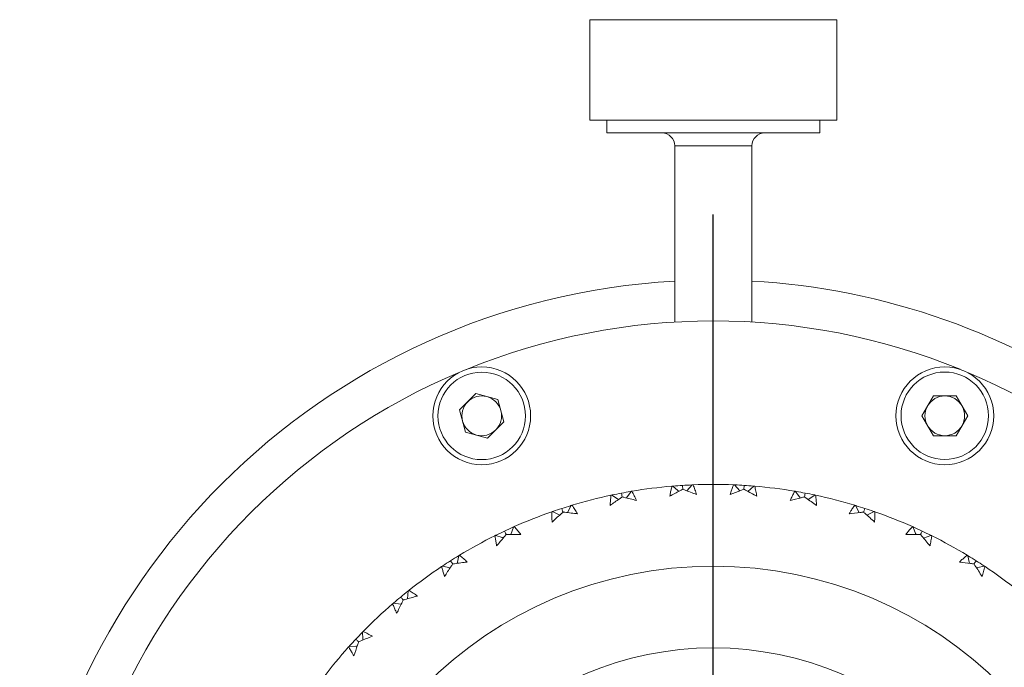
# Model space of a CAD drawing. Header units: inches. Extents: x 0.8 to 21, y 1.2 to 16.5.
# Tile 87 of 88: x 18.4 to 19.9, y 9.1 to 10.1. Entities that reach past the tile are written whole.
import ezdxf

# ---------------------------------------------------------------- set-up
doc = ezdxf.new("R2010")
doc.units = ezdxf.units.IN
doc.header["$MEASUREMENT"] = 0
doc.layers.add('SLD-0', color=7, linetype='Continuous')

# ---------------------------------------------------------------- blocks, each defined once
blk = doc.blocks.new('SW_CENTERMARKSYMBOL_9')
at = {"layer": 'SLD-0', "color": 0}
blk.add_line((0, 0.2), (0, 1.1625), dxfattribs=at)

msp = doc.modelspace()

# ---------------------------------------------------------------- linework, layer by layer
at = {"color": 7, "linetype": 'Continuous', "lineweight": 15}
for p, q in [((19.3019, 10.0907), (19.3019, 9.9371)), ((19.4694, 10.0907), (19.3019, 10.0907)), ((19.6799, 10.0907), (19.4694, 10.0907)), ((19.6799, 9.9371), (19.6799, 10.0907)), ((19.3019, 9.9371), (19.4694, 9.9371)), ((19.3281, 9.9371), (19.3281, 9.9175)), ((19.4694, 9.9371), (19.6799, 9.9371)), ((19.6537, 9.9175), (19.6537, 9.9371)), ((19.4724, 9.9175), (19.3281, 9.9175)), ((19.6537, 9.9175), (19.4724, 9.9175)), ((19.4319, 9.8978), (19.4319, 9.6283)), ((19.4319, 9.8978), (19.55, 9.8978)), ((19.55, 9.6283), (19.55, 9.8978)), ((19.1276, 9.5189), (19.1027, 9.494)), ((19.1615, 9.5098), (19.1276, 9.5189)), ((19.1615, 9.5098), (19.1706, 9.4759)), ((19.8098, 9.485), (19.8274, 9.5155)), ((19.8625, 9.5155), (19.8274, 9.5155)), ((19.88, 9.485), (19.8625, 9.5155)), ((19.1118, 9.4601), (19.1027, 9.494)), ((19.1457, 9.451), (19.1706, 9.4759)), ((19.8274, 9.4546), (19.8098, 9.485)), ((19.88, 9.485), (19.8625, 9.4546)), ((19.1457, 9.451), (19.1118, 9.4601)), ((19.8274, 9.4546), (19.8625, 9.4546)), ((19.3582, 9.3594), (19.365, 9.3694)), ((19.4506, 9.3703), (19.4587, 9.3794)), ((19.5312, 9.3703), (19.5232, 9.3794)), ((19.5437, 9.3695), (19.5528, 9.3775)), ((19.6237, 9.3594), (19.6168, 9.3694)), ((19.636, 9.357), (19.646, 9.3638)), ((19.2678, 9.337), (19.2733, 9.3478)), ((19.714, 9.337), (19.7085, 9.3478)), ((19.181, 9.3034), (19.1851, 9.3149)), ((19.8122, 9.2981), (19.8236, 9.3022)), ((19.099, 9.2593), (19.1017, 9.2711)), ((19.8828, 9.2593), (19.8802, 9.2711)), ((19.0884, 9.2526), (19.0766, 9.2552)), ((19.0232, 9.2052), (19.0244, 9.2173)), ((19.0136, 9.1972), (19.0015, 9.1984))]:
    msp.add_line(p, q, dxfattribs=at)
at = {"color": 7, "linetype": 'Continuous', "lineweight": 15, "flags": 128}
for points in [[(19.4381, 9.3695), (19.4367, 9.3707), (19.429, 9.3775)], [(19.3459, 9.357), (19.3443, 9.3581), (19.3358, 9.3638)], [(19.2559, 9.3331), (19.2542, 9.3339), (19.2451, 9.3386)], [(19.7259, 9.3331), (19.7276, 9.3339), (19.7368, 9.3386)], [(19.8009, 9.3034), (19.8002, 9.3052), (19.7967, 9.3149)], [(19.1696, 9.2981), (19.1679, 9.2987), (19.1582, 9.3022)], [(19.8934, 9.2526), (19.8952, 9.253), (19.9052, 9.2552)], [(18.9548, 9.1421), (18.9548, 9.1439), (18.9545, 9.1542)], [(18.9463, 9.1329), (18.9444, 9.1329), (18.9341, 9.1325)]]:
    msp.add_lwpolyline(points, dxfattribs=at)
at = {"color": 7, "linetype": 'Continuous', "lineweight": 15}
for centre, radius in [((19.1367, 9.4849), 0.0748), ((19.1367, 9.4849), 0.0669), ((19.8449, 9.485), 0.0748), ((19.8449, 9.485), 0.0669), ((19.4909, 8.6301), 0.625), ((19.4909, 8.6301), 0.5)]:
    msp.add_circle(centre, radius, dxfattribs=at)
for centre, radius, start, end in [((19.4122, 9.8978), 0.0197, 0, 90), ((19.5697, 9.8978), 0.0197, 90, 180), ((19.4909, 8.6301), 1.0625, 93.1862, 176.8138), ((19.4909, 8.6301), 1.0625, 54.2639, 86.8138), ((19.4909, 8.6301), 1, 67.8262, 112.1913), ((19.4909, 8.6301), 1, 112.8262, 157.1913), ((19.4909, 8.6301), 1, 22.8262, 67.1913), ((19.1367, 9.4849), 0.0304, 135, 195), ((19.1367, 9.4849), 0.0304, 75, 135), ((19.1367, 9.4849), 0.0304, 15, 75), ((19.8449, 9.485), 0.0304, 90, 150), ((19.8449, 9.485), 0.0304, 30, 90), ((19.1367, 9.4849), 0.0304, 315, 15), ((19.8449, 9.485), 0.0304, 150, 210), ((19.8449, 9.485), 0.0304, 330, 30), ((19.1367, 9.4849), 0.0304, 195, 255), ((19.1367, 9.4849), 0.0304, 255, 315), ((19.8449, 9.485), 0.0304, 210, 270), ((19.8449, 9.485), 0.0304, 270, 330), ((19.4909, 8.6301), 0.75, 94.8427, 99.5573), ((19.4909, 8.6301), 0.75, 87.6427, 92.3573), ((19.4909, 8.6301), 0.75, 80.4427, 85.1573), ((19.4909, 8.6301), 0.75, 102.0427, 106.7573), ((19.4909, 8.6301), 0.75, 73.2427, 77.9573), ((19.4909, 8.6301), 0.75, 109.2427, 113.9573), ((19.4909, 8.6301), 0.75, 66.0427, 70.7573), ((19.4909, 8.6301), 0.75, 116.4427, 121.1573), ((19.4909, 8.6301), 0.75, 58.8427, 63.5573), ((19.4909, 8.6301), 0.75, 123.6427, 128.3573), ((19.4909, 8.6301), 0.75, 51.6427, 56.3573), ((19.4909, 8.6301), 0.75, 130.8427, 135.5573), ((19.4909, 8.6301), 0.75, 138.0427, 142.7573)]:
    msp.add_arc(centre, radius, start, end, dxfattribs=at)
for points, knots in [([(19.3354, 9.3637), (19.3358, 9.3638), (19.3407, 9.3649), (19.3457, 9.3659), (19.3504, 9.3668)], [0, 0, 0, 0, 0.069641, 1, 1, 1, 1]), ([(19.365, 9.3694), (19.3648, 9.3694), (19.3599, 9.3686), (19.355, 9.3677), (19.3504, 9.3668)], [0, 0, 0, 0, 0.0432529, 1, 1, 1, 1]), ([(19.3504, 9.3668), (19.3506, 9.3654), (19.351, 9.3634), (19.3514, 9.3615), (19.3515, 9.361)], [0, 0, 0, 0, 0.725037, 1, 1, 1, 1]), ([(19.365, 9.3694), (19.3653, 9.3694), (19.3657, 9.3695), (19.3662, 9.3696), (19.3664, 9.3696)], [0, 0, 0, 0, 0.559997, 1, 1, 1, 1]), ([(19.3664, 9.3696), (19.3676, 9.3673), (19.3694, 9.3638), (19.3717, 9.3591), (19.3728, 9.3568), (19.3734, 9.3556)], [0, 0, 0, 0, 0.49985, 0.749907, 1, 1, 1, 1]), ([(19.4243, 9.362), (19.4246, 9.3633), (19.4251, 9.3665), (19.4262, 9.3716), (19.4271, 9.3755), (19.4276, 9.3774)], [0, 0, 0, 0, 0.249911, 0.624892, 1, 1, 1, 1]), ([(19.4442, 9.3727), (19.4426, 9.3719), (19.436, 9.3684), (19.4294, 9.3648), (19.4243, 9.362)], [0, 0, 0, 0, 0.231716, 1, 1, 1, 1]), ([(19.429, 9.3775), (19.4287, 9.3775), (19.4283, 9.3774), (19.4278, 9.3774), (19.4276, 9.3774)], [0, 0, 0, 0, 0.559994, 1, 1, 1, 1]), ([(19.429, 9.3775), (19.4292, 9.3775), (19.4342, 9.378), (19.4391, 9.3783), (19.4438, 9.3786)], [0, 0, 0, 0, 0.0432527, 1, 1, 1, 1]), ([(19.4586, 9.3793), (19.4584, 9.3793), (19.4535, 9.3792), (19.4485, 9.3789), (19.4438, 9.3786)], [0, 0, 0, 0, 0.043253, 1, 1, 1, 1]), ([(19.4438, 9.3786), (19.4439, 9.3771), (19.444, 9.3752), (19.4442, 9.3732), (19.4442, 9.3727)], [0, 0, 0, 0, 0.725038, 1, 1, 1, 1]), ([(19.4652, 9.3646), (19.4622, 9.3658), (19.456, 9.3682), (19.449, 9.3709), (19.445, 9.3724), (19.4442, 9.3727)], [0, 0, 0, 0, 0.440572, 0.881144, 1, 1, 1, 1]), ([(19.4587, 9.3794), (19.4589, 9.3794), (19.4594, 9.3794), (19.4599, 9.3794), (19.4601, 9.3794)], [0, 0, 0, 0, 0.559994, 1, 1, 1, 1]), ([(19.4601, 9.3794), (19.461, 9.377), (19.4624, 9.3733), (19.4641, 9.3683), (19.4648, 9.3658), (19.4652, 9.3646)], [0, 0, 0, 0, 0.4998522, 0.7499076, 1, 1, 1, 1]), ([(19.5166, 9.3646), (19.517, 9.3658), (19.518, 9.3689), (19.5197, 9.3739), (19.5211, 9.3776), (19.5218, 9.3794)], [0, 0, 0, 0, 0.249909, 0.624892, 1, 1, 1, 1]), ([(19.5376, 9.3727), (19.536, 9.3721), (19.529, 9.3695), (19.522, 9.3667), (19.5166, 9.3646)], [0, 0, 0, 0, 0.231716, 1, 1, 1, 1]), ([(19.5232, 9.3794), (19.5229, 9.3794), (19.5224, 9.3794), (19.522, 9.3794), (19.5218, 9.3794)], [0, 0, 0, 0, 0.559994, 1, 1, 1, 1]), ([(19.5228, 9.3794), (19.5231, 9.3794), (19.5282, 9.3792), (19.5333, 9.3789), (19.538, 9.3786)], [0, 0, 0, 0, 0.069641, 1, 1, 1, 1]), ([(19.538, 9.3786), (19.5379, 9.3771), (19.5378, 9.3752), (19.5377, 9.3732), (19.5376, 9.3727)], [0, 0, 0, 0, 0.725038, 1, 1, 1, 1]), ([(19.5575, 9.362), (19.5546, 9.3636), (19.5488, 9.3668), (19.5422, 9.3703), (19.5384, 9.3723), (19.5376, 9.3727)], [0, 0, 0, 0, 0.440572, 0.881145, 1, 1, 1, 1]), ([(19.5528, 9.3775), (19.5526, 9.3775), (19.5477, 9.378), (19.5427, 9.3783), (19.538, 9.3786)], [0, 0, 0, 0, 0.0432527, 1, 1, 1, 1]), ([(19.5528, 9.3775), (19.5531, 9.3775), (19.5536, 9.3774), (19.554, 9.3774), (19.5542, 9.3774)], [0, 0, 0, 0, 0.559994, 1, 1, 1, 1]), ([(19.5542, 9.3774), (19.5548, 9.3748), (19.5558, 9.371), (19.5568, 9.3659), (19.5573, 9.3633), (19.5575, 9.362)], [0, 0, 0, 0, 0.499851, 0.749906, 1, 1, 1, 1]), ([(19.6084, 9.3556), (19.609, 9.3568), (19.6104, 9.3597), (19.6127, 9.3644), (19.6145, 9.3679), (19.6154, 9.3696)], [0, 0, 0, 0, 0.24991, 0.624894, 1, 1, 1, 1]), ([(19.6168, 9.3694), (19.6166, 9.3694), (19.6161, 9.3695), (19.6156, 9.3696), (19.6154, 9.3696)], [0, 0, 0, 0, 0.559997, 1, 1, 1, 1]), ([(19.6164, 9.3695), (19.6168, 9.3694), (19.6218, 9.3686), (19.6268, 9.3677), (19.6315, 9.3668)], [0, 0, 0, 0, 0.069641, 1, 1, 1, 1]), ([(19.6315, 9.3668), (19.6312, 9.3654), (19.6308, 9.3634), (19.6304, 9.3615), (19.6303, 9.361)], [0, 0, 0, 0, 0.725037, 1, 1, 1, 1]), ([(19.646, 9.3638), (19.6458, 9.3639), (19.641, 9.365), (19.6361, 9.3659), (19.6315, 9.3668)], [0, 0, 0, 0, 0.043252, 1, 1, 1, 1]), ([(19.3331, 9.3479), (19.3332, 9.3492), (19.3334, 9.3525), (19.3338, 9.3577), (19.3342, 9.3616), (19.3344, 9.3635)], [0, 0, 0, 0, 0.24991, 0.624894, 1, 1, 1, 1]), ([(19.3515, 9.361), (19.3501, 9.36), (19.3439, 9.3557), (19.3378, 9.3513), (19.3331, 9.3479)], [0, 0, 0, 0, 0.231715, 1, 1, 1, 1]), ([(19.3358, 9.3638), (19.3356, 9.3638), (19.3351, 9.3637), (19.3346, 9.3636), (19.3344, 9.3635)], [0, 0, 0, 0, 0.559991, 1, 1, 1, 1]), ([(19.3734, 9.3556), (19.3702, 9.3564), (19.3638, 9.3581), (19.3565, 9.3598), (19.3524, 9.3608), (19.3515, 9.361)], [0, 0, 0, 0, 0.440573, 0.881144, 1, 1, 1, 1]), ([(19.6303, 9.361), (19.6286, 9.3606), (19.6213, 9.3589), (19.614, 9.357), (19.6084, 9.3556)], [0, 0, 0, 0, 0.2317156, 1, 1, 1, 1]), ([(19.6487, 9.3479), (19.646, 9.3499), (19.6407, 9.3537), (19.6345, 9.3581), (19.6311, 9.3604), (19.6303, 9.361)], [0, 0, 0, 0, 0.440573, 0.881145, 1, 1, 1, 1]), ([(19.646, 9.3638), (19.6463, 9.3638), (19.6467, 9.3637), (19.6472, 9.3636), (19.6474, 9.3635)], [0, 0, 0, 0, 0.559991, 1, 1, 1, 1]), ([(19.6474, 9.3635), (19.6477, 9.3609), (19.6481, 9.357), (19.6485, 9.3518), (19.6487, 9.3492), (19.6487, 9.3479)], [0, 0, 0, 0, 0.499851, 0.749906, 1, 1, 1, 1]), ([(19.2451, 9.3386), (19.2448, 9.3385), (19.2444, 9.3384), (19.2439, 9.3382), (19.2437, 9.3381)], [0, 0, 0, 0, 0.559991, 1, 1, 1, 1]), ([(19.2444, 9.3225), (19.2443, 9.3238), (19.2441, 9.327), (19.2438, 9.3322), (19.2438, 9.3362), (19.2437, 9.3381)], [0, 0, 0, 0, 0.249909, 0.624893, 1, 1, 1, 1]), ([(19.261, 9.3377), (19.2597, 9.3366), (19.2541, 9.3315), (19.2486, 9.3264), (19.2444, 9.3225)], [0, 0, 0, 0, 0.231717, 1, 1, 1, 1]), ([(19.2451, 9.3386), (19.2453, 9.3387), (19.2499, 9.3404), (19.2546, 9.3419), (19.2592, 9.3433)], [0, 0, 0, 0, 0.043253, 1, 1, 1, 1]), ([(19.2733, 9.3478), (19.2731, 9.3477), (19.2684, 9.3463), (19.2637, 9.3448), (19.2592, 9.3433)], [0, 0, 0, 0, 0.043253, 1, 1, 1, 1]), ([(19.2592, 9.3433), (19.2596, 9.342), (19.2602, 9.3401), (19.2608, 9.3382), (19.261, 9.3377)], [0, 0, 0, 0, 0.725041, 1, 1, 1, 1]), ([(19.2834, 9.3351), (19.2801, 9.3356), (19.2735, 9.3364), (19.266, 9.3372), (19.2619, 9.3376), (19.261, 9.3377)], [0, 0, 0, 0, 0.440572, 0.881144, 1, 1, 1, 1]), ([(19.2733, 9.3478), (19.2736, 9.3479), (19.274, 9.348), (19.2745, 9.3481), (19.2747, 9.3482)], [0, 0, 0, 0, 0.559985, 1, 1, 1, 1]), ([(19.2747, 9.3482), (19.2762, 9.3461), (19.2784, 9.3428), (19.2813, 9.3385), (19.2827, 9.3362), (19.2834, 9.3351)], [0, 0, 0, 0, 0.49985, 0.749907, 1, 1, 1, 1]), ([(19.6985, 9.3351), (19.6991, 9.3362), (19.7009, 9.339), (19.7038, 9.3434), (19.706, 9.3466), (19.7072, 9.3482)], [0, 0, 0, 0, 0.249909, 0.624893, 1, 1, 1, 1]), ([(19.7209, 9.3377), (19.7191, 9.3375), (19.7116, 9.3368), (19.7042, 9.3358), (19.6985, 9.3351)], [0, 0, 0, 0, 0.231715, 1, 1, 1, 1]), ([(19.7085, 9.3478), (19.7083, 9.3479), (19.7078, 9.348), (19.7074, 9.3481), (19.7072, 9.3482)], [0, 0, 0, 0, 0.559985, 1, 1, 1, 1]), ([(19.7085, 9.3478), (19.7087, 9.3477), (19.7135, 9.3463), (19.7182, 9.3448), (19.7227, 9.3433)], [0, 0, 0, 0, 0.043253, 1, 1, 1, 1]), ([(19.7227, 9.3433), (19.7222, 9.342), (19.7216, 9.3401), (19.721, 9.3382), (19.7209, 9.3377)], [0, 0, 0, 0, 0.725041, 1, 1, 1, 1]), ([(19.7375, 9.3225), (19.735, 9.3247), (19.7302, 9.3293), (19.7246, 9.3343), (19.7215, 9.3371), (19.7209, 9.3377)], [0, 0, 0, 0, 0.440571, 0.881144, 1, 1, 1, 1]), ([(19.7367, 9.3386), (19.7365, 9.3387), (19.7319, 9.3404), (19.7272, 9.3419), (19.7227, 9.3433)], [0, 0, 0, 0, 0.043253, 1, 1, 1, 1]), ([(19.7368, 9.3386), (19.737, 9.3385), (19.7375, 9.3384), (19.7379, 9.3382), (19.7381, 9.3381)], [0, 0, 0, 0, 0.559991, 1, 1, 1, 1]), ([(19.7381, 9.3381), (19.738, 9.3355), (19.738, 9.3316), (19.7377, 9.3264), (19.7375, 9.3238), (19.7375, 9.3225)], [0, 0, 0, 0, 0.499851, 0.749908, 1, 1, 1, 1]), ([(19.1578, 9.302), (19.1582, 9.3022), (19.1627, 9.3045), (19.1673, 9.3067), (19.1716, 9.3087)], [0, 0, 0, 0, 0.069641, 1, 1, 1, 1]), ([(19.1851, 9.3149), (19.1849, 9.3148), (19.1803, 9.3128), (19.1759, 9.3107), (19.1716, 9.3087)], [0, 0, 0, 0, 0.043252, 1, 1, 1, 1]), ([(19.1716, 9.3087), (19.1722, 9.3074), (19.173, 9.3056), (19.1739, 9.3038), (19.1741, 9.3033)], [0, 0, 0, 0, 0.7250306, 1, 1, 1, 1]), ([(19.1851, 9.3149), (19.1853, 9.315), (19.1858, 9.3152), (19.1862, 9.3154), (19.1864, 9.3154)], [0, 0, 0, 0, 0.56, 1, 1, 1, 1]), ([(19.1864, 9.3154), (19.1881, 9.3135), (19.1908, 9.3106), (19.1942, 9.3066), (19.1958, 9.3046), (19.1966, 9.3036)], [0, 0, 0, 0, 0.499851, 0.749908, 1, 1, 1, 1]), ([(19.7852, 9.3036), (19.786, 9.3046), (19.7881, 9.3071), (19.7915, 9.3111), (19.7941, 9.314), (19.7955, 9.3154)], [0, 0, 0, 0, 0.249908, 0.624893, 1, 1, 1, 1]), ([(19.7967, 9.3149), (19.7965, 9.315), (19.7961, 9.3152), (19.7956, 9.3154), (19.7955, 9.3154)], [0, 0, 0, 0, 0.56, 1, 1, 1, 1]), ([(19.7964, 9.315), (19.7967, 9.3149), (19.8014, 9.3129), (19.806, 9.3107), (19.8102, 9.3087)], [0, 0, 0, 0, 0.06964, 1, 1, 1, 1]), ([(19.8102, 9.3087), (19.8096, 9.3074), (19.8088, 9.3056), (19.808, 9.3038), (19.8077, 9.3033)], [0, 0, 0, 0, 0.7250306, 1, 1, 1, 1]), ([(19.8236, 9.3022), (19.8234, 9.3023), (19.819, 9.3046), (19.8145, 9.3067), (19.8102, 9.3087)], [0, 0, 0, 0, 0.0432532, 1, 1, 1, 1]), ([(19.1582, 9.3022), (19.158, 9.3021), (19.1575, 9.3019), (19.1571, 9.3017), (19.1569, 9.3016)], [0, 0, 0, 0, 0.560004, 1, 1, 1, 1]), ([(19.1595, 9.2861), (19.1593, 9.2874), (19.1587, 9.2906), (19.1578, 9.2957), (19.1572, 9.2996), (19.1569, 9.3016)], [0, 0, 0, 0, 0.24991, 0.624892, 1, 1, 1, 1]), ([(19.1741, 9.3033), (19.173, 9.302), (19.168, 9.2963), (19.1632, 9.2905), (19.1595, 9.2861)], [0, 0, 0, 0, 0.231714, 1, 1, 1, 1]), ([(19.1966, 9.3036), (19.1933, 9.3036), (19.1867, 9.3036), (19.1792, 9.3034), (19.175, 9.3033), (19.1741, 9.3033)], [0, 0, 0, 0, 0.440572, 0.881144, 1, 1, 1, 1]), ([(19.8077, 9.3033), (19.806, 9.3034), (19.7985, 9.3035), (19.791, 9.3036), (19.7852, 9.3036)], [0, 0, 0, 0, 0.231716, 1, 1, 1, 1]), ([(19.8223, 9.2861), (19.8202, 9.2887), (19.816, 9.2938), (19.8111, 9.2995), (19.8083, 9.3026), (19.8077, 9.3033)], [0, 0, 0, 0, 0.440573, 0.881145, 1, 1, 1, 1]), ([(19.8249, 9.3016), (19.8245, 9.299), (19.824, 9.2951), (19.823, 9.2899), (19.8225, 9.2874), (19.8223, 9.2861)], [0, 0, 0, 0, 0.499851, 0.749907, 1, 1, 1, 1]), ([(19.8236, 9.3022), (19.8239, 9.3021), (19.8243, 9.3019), (19.8247, 9.3017), (19.8249, 9.3016)], [0, 0, 0, 0, 0.560004, 1, 1, 1, 1]), ([(19.0766, 9.2552), (19.0768, 9.2553), (19.0809, 9.2581), (19.085, 9.2608), (19.089, 9.2633)], [0, 0, 0, 0, 0.043252, 1, 1, 1, 1]), ([(19.1017, 9.2711), (19.1015, 9.271), (19.0972, 9.2685), (19.093, 9.2658), (19.089, 9.2633)], [0, 0, 0, 0, 0.043254, 1, 1, 1, 1]), ([(19.089, 9.2633), (19.0898, 9.2621), (19.0909, 9.2604), (19.0919, 9.2588), (19.0922, 9.2583)], [0, 0, 0, 0, 0.7250375, 1, 1, 1, 1]), ([(19.1145, 9.2614), (19.1113, 9.261), (19.1047, 9.2601), (19.0973, 9.2591), (19.0931, 9.2584), (19.0922, 9.2583)], [0, 0, 0, 0, 0.4405723, 0.8811436, 1, 1, 1, 1]), ([(19.1017, 9.2711), (19.1019, 9.2713), (19.1023, 9.2715), (19.1027, 9.2718), (19.1029, 9.2719)], [0, 0, 0, 0, 0.56, 1, 1, 1, 1]), ([(19.1029, 9.2719), (19.1049, 9.2702), (19.1079, 9.2676), (19.1117, 9.2641), (19.1136, 9.2623), (19.1145, 9.2614)], [0, 0, 0, 0, 0.49985, 0.749906, 1, 1, 1, 1]), ([(19.8673, 9.2614), (19.8682, 9.2623), (19.8706, 9.2645), (19.8745, 9.268), (19.8775, 9.2706), (19.879, 9.2719)], [0, 0, 0, 0, 0.249909, 0.624893, 1, 1, 1, 1]), ([(19.8896, 9.2583), (19.8879, 9.2586), (19.8805, 9.2597), (19.873, 9.2606), (19.8673, 9.2614)], [0, 0, 0, 0, 0.231715, 1, 1, 1, 1]), ([(19.8802, 9.2711), (19.8799, 9.2713), (19.8795, 9.2715), (19.8791, 9.2718), (19.879, 9.2719)], [0, 0, 0, 0, 0.56, 1, 1, 1, 1]), ([(19.8802, 9.2711), (19.8804, 9.271), (19.8846, 9.2685), (19.8888, 9.2658), (19.8928, 9.2633)], [0, 0, 0, 0, 0.043254, 1, 1, 1, 1]), ([(19.8928, 9.2633), (19.892, 9.2621), (19.891, 9.2604), (19.8899, 9.2588), (19.8896, 9.2583)], [0, 0, 0, 0, 0.7250375, 1, 1, 1, 1]), ([(19.9052, 9.2552), (19.9051, 9.2553), (19.901, 9.2581), (19.8968, 9.2608), (19.8928, 9.2633)], [0, 0, 0, 0, 0.043252, 1, 1, 1, 1]), ([(19.0766, 9.2552), (19.0764, 9.2551), (19.076, 9.2548), (19.0756, 9.2545), (19.0754, 9.2544)], [0, 0, 0, 0, 0.5600015, 1, 1, 1, 1]), ([(19.0799, 9.2394), (19.0795, 9.2406), (19.0785, 9.2437), (19.077, 9.2487), (19.0759, 9.2525), (19.0754, 9.2544)], [0, 0, 0, 0, 0.249909, 0.624893, 1, 1, 1, 1]), ([(19.0922, 9.2583), (19.0912, 9.2569), (19.0871, 9.2506), (19.083, 9.2443), (19.0799, 9.2394)], [0, 0, 0, 0, 0.231715, 1, 1, 1, 1]), ([(19.9019, 9.2394), (19.9001, 9.2422), (19.8966, 9.2478), (19.8924, 9.2541), (19.8901, 9.2576), (19.8896, 9.2583)], [0, 0, 0, 0, 0.440574, 0.881146, 1, 1, 1, 1]), ([(19.9064, 9.2544), (19.9057, 9.2519), (19.9047, 9.2481), (19.9031, 9.2431), (19.9023, 9.2406), (19.9019, 9.2394)], [0, 0, 0, 0, 0.49985, 0.749907, 1, 1, 1, 1]), ([(19.9052, 9.2552), (19.9055, 9.2551), (19.9059, 9.2548), (19.9063, 9.2545), (19.9064, 9.2544)], [0, 0, 0, 0, 0.5600015, 1, 1, 1, 1]), ([(19.0244, 9.2173), (19.0242, 9.2171), (19.0203, 9.2141), (19.0165, 9.211), (19.0128, 9.2079)], [0, 0, 0, 0, 0.043254, 1, 1, 1, 1]), ([(19.0244, 9.2173), (19.0246, 9.2175), (19.025, 9.2177), (19.0253, 9.218), (19.0255, 9.2182)], [0, 0, 0, 0, 0.559984, 1, 1, 1, 1]), ([(19.0255, 9.2182), (19.0277, 9.2167), (19.031, 9.2146), (19.0352, 9.2115), (19.0373, 9.21), (19.0384, 9.2092)], [0, 0, 0, 0, 0.49985, 0.749907, 1, 1, 1, 1]), ([(19.0012, 9.1981), (19.0015, 9.1983), (19.0053, 9.2017), (19.0092, 9.2049), (19.0128, 9.2079)], [0, 0, 0, 0, 0.06964, 1, 1, 1, 1]), ([(19.0166, 9.2034), (19.0158, 9.2018), (19.0125, 9.1951), (19.0093, 9.1883), (19.0068, 9.1831)], [0, 0, 0, 0, 0.231715, 1, 1, 1, 1]), ([(19.0128, 9.2079), (19.0138, 9.2068), (19.015, 9.2053), (19.0163, 9.2038), (19.0166, 9.2034)], [0, 0, 0, 0, 0.725033, 1, 1, 1, 1]), ([(19.0384, 9.2092), (19.0352, 9.2084), (19.0288, 9.2067), (19.0215, 9.2048), (19.0175, 9.2036), (19.0166, 9.2034)], [0, 0, 0, 0, 0.440573, 0.881144, 1, 1, 1, 1]), ([(19.0015, 9.1984), (19.0013, 9.1982), (19.0009, 9.1979), (19.0006, 9.1976), (19.0004, 9.1974)], [0, 0, 0, 0, 0.559996, 1, 1, 1, 1]), ([(19.0068, 9.1831), (19.0062, 9.1843), (19.0048, 9.1872), (19.0027, 9.192), (19.0012, 9.1956), (19.0004, 9.1974)], [0, 0, 0, 0, 0.249909, 0.624894, 1, 1, 1, 1]), ([(18.9339, 9.1322), (18.9341, 9.1325), (18.9375, 9.1363), (18.9409, 9.14), (18.9442, 9.1435)], [0, 0, 0, 0, 0.06964, 1, 1, 1, 1]), ([(18.9545, 9.1542), (18.9543, 9.154), (18.9508, 9.1505), (18.9474, 9.1469), (18.9442, 9.1435)], [0, 0, 0, 0, 0.043253, 1, 1, 1, 1]), ([(18.9442, 9.1435), (18.9452, 9.1425), (18.9467, 9.1411), (18.9481, 9.1398), (18.9485, 9.1394)], [0, 0, 0, 0, 0.725036, 1, 1, 1, 1]), ([(18.9694, 9.1479), (18.9663, 9.1467), (18.9601, 9.1443), (18.9532, 9.1414), (18.9493, 9.1398), (18.9485, 9.1394)], [0, 0, 0, 0, 0.440572, 0.881145, 1, 1, 1, 1]), ([(18.9545, 9.1542), (18.9546, 9.1544), (18.955, 9.1547), (18.9553, 9.155), (18.9555, 9.1552)], [0, 0, 0, 0, 0.559991, 1, 1, 1, 1]), ([(18.9555, 9.1552), (18.9578, 9.154), (18.9613, 9.1523), (18.966, 9.1498), (18.9682, 9.1486), (18.9694, 9.1479)], [0, 0, 0, 0, 0.49985, 0.749906, 1, 1, 1, 1]), ([(18.9341, 9.1325), (18.934, 9.1323), (18.9336, 9.132), (18.9333, 9.1316), (18.9332, 9.1315)], [0, 0, 0, 0, 0.560002, 1, 1, 1, 1]), ([(18.9413, 9.1181), (18.9406, 9.1191), (18.9388, 9.1219), (18.9361, 9.1264), (18.9342, 9.1298), (18.9332, 9.1315)], [0, 0, 0, 0, 0.249908, 0.624893, 1, 1, 1, 1]), ([(18.9485, 9.1394), (18.9479, 9.1378), (18.9454, 9.1307), (18.9431, 9.1235), (18.9413, 9.1181)], [0, 0, 0, 0, 0.231715, 1, 1, 1, 1])]:
    msp.add_open_spline(points, degree=3, knots=knots, dxfattribs=at)

# ---------------------------------------------------------------- block references
at = {"layer": 'SLD-0', "color": 7}
msp.add_blockref('SW_CENTERMARKSYMBOL_9', (19.4909, 8.6301), dxfattribs=at)

doc.saveas('drawing.dxf')
